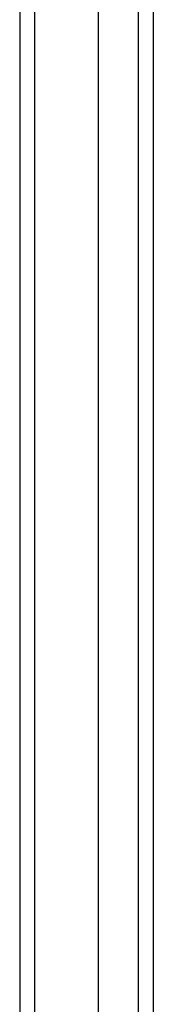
# Model space of a CAD drawing. Header units: inches. Extents: x 17 to 237, y 17 to 149.
# Tile 36 of 113: x 105.836 to 106.702, y 89.045 to 95.419. Entities that reach past the tile are written whole.
import ezdxf

# ---------------------------------------------------------------- set-up
doc = ezdxf.new("R2010")
doc.units = ezdxf.units.IN
doc.header["$MEASUREMENT"] = 0
doc.layers.add('Visible Edges(ANSI)', color=7, linetype='Continuous', lineweight=25)
doc.layers.add('Visible Tangent Edges(ANSI)', color=7, linetype='Continuous', lineweight=25)

msp = doc.modelspace()

# ---------------------------------------------------------------- linework, layer by layer
at = {"layer": 'Visible Edges(ANSI)'}
for p, q in [((105.8357, 108.0672), (105.8357, 60.2652)), ((106.3475, 61.0633), (106.3475, 107.2691)), ((106.7018, 107.2691), (106.7018, 61.0633))]:
    msp.add_line(p, q, dxfattribs=at)
at = {"layer": 'Visible Tangent Edges(ANSI)'}
for p, q in [((105.9347, 60.2652), (105.9347, 108.0672)), ((106.6028, 107.3991), (106.6028, 60.9333))]:
    msp.add_line(p, q, dxfattribs=at)

doc.saveas('drawing.dxf')
